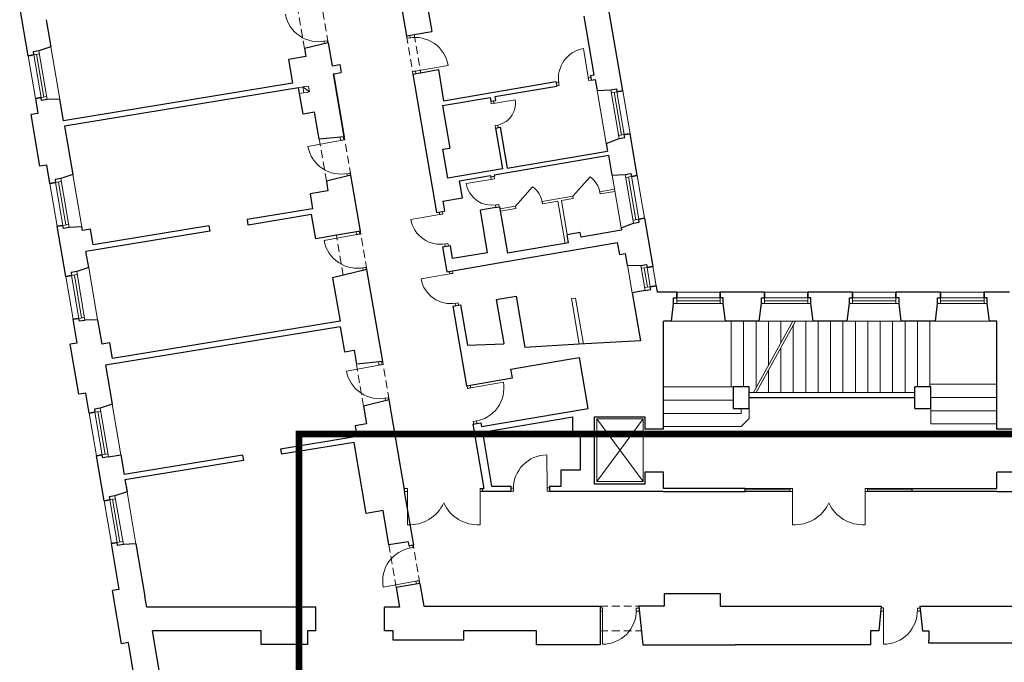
# Model space of a CAD drawing. Header units: millimetres. Extents: x 6904000 to 7075021, y 297772 to 407623.
# Tile 67 of 91: x 7070365 to 7071633, y 322370 to 323197. Entities that reach past the tile are written whole.
import ezdxf

# ---------------------------------------------------------------- set-up
doc = ezdxf.new("R2010")
doc.units = ezdxf.units.MM
doc.linetypes.add('MCS - 2 piętro - koncepcja (2026.04.17)_do wysłania$0$DASHED', pattern=[19.05, 12.7, -6.35])
for name, color, linetype, lineweight in [('MCS - 2 piętro - koncepcja (2026.04.17)_do wysłania$0$Drzwi i okna', 8, 'Continuous', 9), ('MCS - 2 piętro - koncepcja (2026.04.17)_do wysłania$0$Kanały wentylacyjne', 8, 'Continuous', 9), ('MCS - 2 piętro - koncepcja (2026.04.17)_do wysłania$0$Przekrojowa', 8, 'Continuous', 25), ('MCS - 2 piętro - koncepcja (2026.04.17)_do wysłania$0$Ramka', 8, 'Continuous', 9), ('MCS - 2 piętro - koncepcja (2026.04.17)_do wysłania$0$S3_obrys zakresu', 8, 'Continuous', 5), ('MCS - 2 piętro - koncepcja (2026.04.17)_do wysłania$0$Widokowa', 8, 'Continuous', 9)]:
    doc.layers.add(name, color=color, linetype=linetype, lineweight=lineweight)

# ---------------------------------------------------------------- blocks, each defined once
blk = doc.blocks.new('MCS - 2 piętro - koncepcja (2026.04.17)_do wysłania$0$zw$2918')
at = {"layer": 'MCS - 2 piętro - koncepcja (2026.04.17)_do wysłania$0$Drzwi i okna', "color": 0}
for p, q in [((1351.6, -1801.4), (1350.5, -1794.9)), ((1360.5, -1799.9), (1351.6, -1801.4)), ((1359.5, -1800.1), (1358.4, -1793.6)), ((1137, -1809.3), (1145.8, -1807.7)), ((1138, -1809.1), (1139.1, -1815.5)), ((1145.8, -1807.7), (1146.9, -1813.6)), ((1818.8, -1907), (1805.9, -1828.1)), ((1373.6, -1885.8), (1458, -1871.9)), ((1374.6, -1885.7), (1365.7, -1887.1)), ((1365.7, -1887.1), (1366.8, -1893.5)), ((1374.7, -1892.2), (1373.6, -1885.8)), ((1817.9, -1901.6), (1819.4, -1910.5)), ((1824.5, -1901.5), (1818.1, -1902.6)), ((1742.2, -1915), (1735.7, -1916.1)), ((1743.5, -1922.9), (1737, -1924)), ((1742, -1914), (1743.5, -1922.9)), ((1819.4, -1910.5), (1825.8, -1909.4)), ((1568.7, -1970.2), (1567.6, -1963.7)), ((1568.7, -1970.2), (1630.4, -1960.2)), ((1577.6, -1968.8), (1568.7, -1970.2)), ((1575.6, -1969), (1574.5, -1962.5)), ((1585.5, -2025.1), (1578.6, -2026.3)), ((1578.6, -2026.3), (1579.6, -2032.7)), ((1586.5, -2031.5), (1585.5, -2025.1)), ((1180.6, -2064.7), (1096.5, -2080.2)), ((1179.1, -2056.7), (1180.6, -2064.7)), ((1179.6, -2064.9), (1188.4, -2063.3)), ((1188.4, -2063.3), (1187.1, -2056.2)), ((1195.3, -2150.4), (1204.2, -2148.8)), ((1196.3, -2150.2), (1197.3, -2155.8)), ((1204.2, -2148.8), (1205.2, -2154.5)), ((1572.8, -2164.4), (1503.7, -2175.8)), ((1568.4, -2165.1), (1567.3, -2158.6)), ((1568.4, -2165.1), (1577.2, -2163.6)), ((1577.2, -2163.6), (1576.2, -2157.1)), ((1579.3, -2231.1), (1588.2, -2229.7)), ((1580.4, -2237.5), (1579.3, -2231.1)), ((1588.2, -2229.7), (1589.2, -2236.1)), ((1440.3, -2254.8), (1361.5, -2268.6)), ((1434.7, -2249.2), (1435.8, -2255.6)), ((1434.8, -2255.8), (1443.7, -2254.2)), ((1443.7, -2254.2), (1442.6, -2247.8)), ((1222, -2307.2), (1137.9, -2322.7)), ((1220.8, -2300.3), (1222, -2307.2)), ((1221.1, -2307.4), (1229.9, -2305.8)), ((1229.9, -2305.8), (1228.6, -2298.7)), ((1448.1, -2331.5), (1456.9, -2330)), ((1449.1, -2331.4), (1450.2, -2337.9)), ((1456.9, -2330), (1458.1, -2336.5)), ((1236.8, -2392.9), (1245.6, -2391.2)), ((1237.8, -2392.7), (1238.9, -2399)), ((1245.6, -2391.2), (1246.7, -2397)), ((1466.6, -2407.6), (1387.8, -2421.4)), ((1461, -2402), (1462.2, -2408.4)), ((1461.2, -2408.5), (1470, -2407)), ((1470, -2407), (1468.9, -2400.6)), ((1474.4, -2484.3), (1483.3, -2482.8)), ((1475.4, -2484.1), (1476.5, -2490.6)), ((1483.3, -2482.8), (1484.4, -2489.3)), ((1278, -2635.3), (1279.5, -2643.3)), ((1287.4, -2641.9), (1286, -2634.6)), ((1279.5, -2643.3), (1195.4, -2658.8)), ((1278.5, -2643.5), (1287.4, -2641.9)), ((1515.7, -2701.9), (1600, -2687.6)), ((1507.8, -2703.3), (1506.6, -2696.3)), ((1516.7, -2701.7), (1507.8, -2703.3)), ((1514.5, -2695), (1515.7, -2701.9)), ((1294.2, -2729), (1303.1, -2727.4)), ((1295.2, -2728.8), (1296.4, -2735.1)), ((1303.1, -2727.4), (1304.2, -2733.2)), ((1531.2, -2787.4), (1522.3, -2788.9)), ((1522.3, -2788.9), (1523.3, -2794.9)), ((1530.2, -2787.6), (1531.2, -2793.6)), ((1712.5, -2960), (1712.1, -2874.5)), ((1352.7, -2961.1), (1346.2, -2961.1)), ((1352.6, -2970.1), (1352.7, -2961.1)), ((1539.7, -2970.1), (1539.7, -2961.1)), ((1539.7, -2961.1), (1546.2, -2961.1)), ((1625.6, -2960.5), (1619, -2960.5)), ((1625.6, -2959.5), (1625.6, -2968.5)), ((1712.5, -2959), (1712.5, -2968)), ((1719, -2960), (1712.5, -2960)), ((2344.7, -2961.1), (2338.2, -2961.1)), ((2344.7, -2970.1), (2344.7, -2961.1)), ((2531.8, -2970.1), (2531.7, -2961.1)), ((2531.7, -2961.1), (2538.2, -2961.1)), ((1346.2, -2969.1), (1352.6, -2969.1)), ((1352.6, -2969.1), (1352.5, -3054.6)), ((1546.2, -2969.1), (1539.7, -2969.1)), ((1539.7, -2969.1), (1539.8, -3054.6)), ((1625.6, -2968.5), (1619, -2968.5)), ((1712.5, -2968), (1719, -2968)), ((2338.2, -2969.1), (2344.7, -2969.1)), ((2344.7, -2969.1), (2344.6, -3054.6)), ((2538.2, -2969.1), (2531.8, -2969.1)), ((2531.8, -2969.1), (2531.9, -3054.6)), ((1359.2, -3114.6), (1358.2, -3109)), ((1358.2, -3114.8), (1367, -3113.2)), ((1367, -3113.2), (1366, -3107.4)), ((1374.5, -3200.2), (1290.3, -3215.2)), ((1373.5, -3200.3), (1382.3, -3198.7)), ((1375.7, -3207.2), (1374.5, -3200.2)), ((1382.3, -3198.7), (1383.6, -3205.9)), ((1855.3, -3269), (1848.8, -3269)), ((1855.3, -3278), (1855.3, -3269)), ((1942.2, -3278.2), (1942.2, -3269.2)), ((1942.2, -3269.2), (1948.8, -3269.2)), ((2579.4, -3269), (2572.9, -3269)), ((2579.4, -3278), (2579.4, -3269)), ((2666.3, -3278.2), (2666.3, -3269.2)), ((2666.3, -3269.2), (2672.9, -3269.2)), ((1848.8, -3277), (1855.3, -3277)), ((1855.3, -3277), (1855.1, -3362.5)), ((1942.2, -3277.2), (1950.1, -3277.2)), ((2571.6, -3277), (2579.4, -3277)), ((2579.4, -3277), (2579.3, -3362.5)), ((2666.3, -3277.2), (2674.2, -3277.2))]:
    blk.add_line(p, q, dxfattribs=at)
at = {"layer": 'MCS - 2 piętro - koncepcja (2026.04.17)_do wysłania$0$Drzwi i okna', "color": 0, "ltscale": 1.6}
for p, q in [((1778.9, -2208.5), (1823.5, -2158.4)), ((1630.6, -2233.8), (1675.1, -2183.8))]:
    blk.add_line(p, q, dxfattribs=at)
for centre, radius, start, end in [((1123.5, -1723.6), 86.7, 190.2929, 281.9036), ((1372.3, -1885.9), 86.7, 9.2331, 100.8437), ((1573.2, -1968.6), 57.8, 276.9522, 8.388), ((1181.8, -2064.7), 86.7, 190.2929, 281.9036), ((1787, -2208.6), 62, 8.3094, 53.9766), ((1638.7, -2234), 62, 8.3094, 53.9766), ((1223.3, -2307.2), 86.7, 190.2929, 281.9036), ((1280.8, -2643.3), 86.7, 190.2929, 281.9036), ((1514.5, -2702.3), 86.7, 278.1541, 9.7648), ((1712.3, -2961.3), 86.7, 90.1458, 181.7564), ((1359.1, -2959.4), 95.4, 266.0716, 335.8764), ((1533.3, -2959.4), 95.4, 204.1236, 273.9284), ((2351.1, -2959.4), 95.4, 266.0716, 335.8764), ((2525.3, -2959.4), 95.4, 204.1236, 273.9284), ((1375.7, -3199.7), 86.7, 98.6519, 190.2626), ((1855.5, -3275.8), 86.7, 269.7794, 1.39), ((2579.6, -3275.8), 86.7, 269.7794, 1.39)]:
    blk.add_arc(centre, radius, start, end, dxfattribs=at)
at = {"layer": 'MCS - 2 piętro - koncepcja (2026.04.17)_do wysłania$0$Drzwi i okna', "color": 0}
for centre, radius, start, end in [((1819.3, -1904.7), 77.8, 99.9306, 189.3047), ((1357.5, -1809.3), 78.2, 277.7082, 281.0068), ((1741.5, -1918.6), 78.2, 7.6634, 10.962), ((1198.1, -2141), 78.2, 98.7681, 102.0666), ((1570.3, -2164.2), 67.5, 189.8932, 279.8733), ((1569.9, -2153.5), 78.2, 277.7578, 281.0564), ((1452.6, -2332), 78.2, 98.2531, 101.5517), ((1437.9, -2254.4), 77.8, 190.5203, 279.8944), ((1239.5, -2383.4), 78.2, 98.7681, 102.0666), ((1479, -2484.8), 78.2, 98.2531, 101.5517), ((1464.2, -2407.1), 77.8, 190.5203, 279.8944), ((1297, -2719.6), 78.2, 98.7681, 102.0666), ((1525.4, -2779.5), 78.2, 97.9911, 101.2896), ((1430.8, -2965.8), 78.2, 178.2653, 181.5639), ((1461.5, -2965.8), 78.2, 358.4361, 1.7347), ((1634.4, -2963.8), 78.2, 358.6209, 1.9195), ((2422.8, -2965.8), 78.2, 178.2653, 181.5639), ((2453.6, -2965.8), 78.2, 358.4361, 1.7347), ((1364.1, -3122.6), 78.2, 278.4889, 281.7875), ((1933.4, -3273.7), 78.2, 178.2545, 181.5531), ((2657.5, -3273.7), 78.2, 178.2545, 181.5531)]:
    blk.add_arc(centre, radius, start, end, dxfattribs=at)
at = {"layer": 'MCS - 2 piętro - koncepcja (2026.04.17)_do wysłania$0$Kanały wentylacyjne', "color": 0}
for p, q in [((1093.3, -1925.2), (1072.1, -1928.8)), ((1083.1, -1926.9), (1097.9, -1924.4)), ((1085.7, -1941.7), (1083.1, -1926.9)), ((1083.1, -1926.9), (1100.4, -1939.1)), ((1097.9, -1924.4), (1100.4, -1939.1)), ((1095.9, -1939.9), (1074.7, -1943.6)), ((1100.4, -1939.1), (1085.7, -1941.7))]:
    blk.add_line(p, q, dxfattribs=at)
at = {"layer": 'MCS - 2 piętro - koncepcja (2026.04.17)_do wysłania$0$Przekrojowa', "color": 0, "ltscale": 1.6}
for p, q in [((1301.4, -1512.1), (1349.9, -1795)), ((1385.2, -1607.3), (1415.4, -1783.7)), ((375.3, -1846.3), (353.9, -1721.1)), ((1907.2, -1936.8), (1869.9, -1718.9)), ((1834, -1895.8), (1808.1, -1744.1)), ((422.3, -1753.6), (434.3, -1823.6)), ((1349.9, -1795), (1369.8, -1791.6)), ((1369.8, -1791.6), (1415.4, -1783.8)), ((434.3, -1823.6), (403.3, -1833.7)), ((1148.5, -1813.2), (1087.4, -1828.1)), ((1148.5, -1813.2), (1158.6, -1872.4)), ((1090.9, -1848.4), (1046.5, -1856)), ((1087.4, -1828.1), (1090.9, -1848.4)), ((1046.5, -1856), (1057, -1917.1)), ((1158.6, -1872.4), (1178.3, -1869)), ((1178.3, -1869), (1181.9, -1889.7)), ((1162.2, -1893.1), (1181.9, -1889.7)), ((1162.2, -1893.1), (1190, -2055.7)), ((1190, -2055.7), (1162.2, -1893.1)), ((1366.8, -1893.5), (1386.7, -1890.1)), ((1366.8, -1893.5), (1427.9, -2250.3)), ((1386.7, -1890.1), (1432.3, -1882.3)), ((1432.3, -1882.3), (1445.9, -1962.2)), ((1823.8, -1897.6), (1834, -1895.8)), ((1823.8, -1897.6), (1825.8, -1909.4)), ((1057, -1917.1), (466.8, -2013.8)), ((1445.9, -1962.2), (1735.1, -1912.7)), ((1577.8, -1951.8), (1737.1, -1924.6)), ((1735.1, -1912.7), (1737.1, -1924.6)), ((1825.8, -1909.4), (1836.1, -1907.7)), ((1836.1, -1907.7), (1841, -1936.4)), ((1072.1, -1928.8), (469.2, -2027.6)), ((1083.8, -1996.7), (1072.1, -1928.8)), ((1577.8, -1951.8), (1579.5, -1961.7)), ((1841, -1936.4), (1876.5, -1934.1)), ((394.2, -1956.7), (400.7, -1995.2)), ((457.3, -1957.9), (424.7, -1959.2)), ((466.8, -2013.8), (457.3, -1957.9)), ((1443, -1974.9), (1566, -1953.8)), ((1443, -1974.9), (1461.8, -2084.3)), ((1566, -1953.8), (1567.6, -1963.7)), ((1567.6, -1963.7), (1579.5, -1961.7)), ((400.7, -1995.2), (383, -1998.2)), ((405.7, -2131.3), (383, -1998.2)), ((1113.3, -1991.7), (1083.8, -1996.7)), ((1125.3, -2061.7), (1113.3, -1991.7)), ((469.2, -2027.6), (490.6, -2152.8)), ((1579.5, -2032.7), (1591.3, -2030.7)), ((1579.5, -2032.7), (1597.6, -2138.1)), ((1591.3, -2030.7), (1609.4, -2136.1)), ((1944.4, -2154.6), (1926, -2047.2)), ((1190, -2055.7), (1125.3, -2061.7)), ((1864.2, -2072.4), (1898, -2059.9)), ((1864.2, -2072.4), (1867.6, -2092)), ((1443.8, -2087.3), (1461.8, -2084.3)), ((1456.6, -2162.2), (1443.8, -2087.3)), ((1576.5, -2153), (1871.2, -2102.6)), ((1609.4, -2136.1), (1867.6, -2092)), ((1880, -2154.2), (1871.2, -2102.6)), ((423.5, -2128.2), (405.7, -2131.3)), ((431.6, -2175.6), (423.5, -2128.2)), ((490.6, -2152.8), (459.6, -2162.9)), ((1206.8, -2154.3), (1143.8, -2169.6)), ((1231.4, -2298.2), (1206.8, -2154.3)), ((1597.6, -2138.1), (1456.6, -2162.2)), ((1486.8, -2168.3), (1566.6, -2154.7)), ((1566.6, -2154.7), (1567.3, -2158.6)), ((1576.5, -2153), (1577.1, -2156.9)), ((1880, -2154.2), (1913.8, -2152)), ((1143.8, -2169.6), (1148, -2194.6)), ((1494.4, -2212.7), (1486.8, -2168.3)), ((1567.3, -2158.6), (1577.1, -2156.9)), ((1148, -2194.6), (1101.7, -2202.5)), ((1101.7, -2202.5), (1108.3, -2241.1)), ((1443.7, -2221.3), (1494.4, -2212.7)), ((1443.7, -2221.3), (1448.1, -2246.9)), ((1108.3, -2241.1), (939.6, -2268.7)), ((1105.7, -2255.7), (942.1, -2282.5)), ((1116.4, -2317.8), (1105.7, -2255.7)), ((1427.9, -2250.3), (1448.1, -2246.9)), ((1580.4, -2237.5), (1540.9, -2244.3)), ((1559.1, -2353.8), (1540.9, -2244.3)), ((1580.4, -2237.5), (1590.2, -2235.8)), ((1590.2, -2235.8), (1610, -2355.2)), ((939.6, -2268.7), (941.9, -2282.5)), ((1903.1, -2289.6), (1935.3, -2277.7)), ((1963.3, -2265), (1984.5, -2389.1)), ((472.5, -2415.1), (450.5, -2285.9)), ((513.6, -2287.2), (481, -2288.5)), ((515.2, -2297), (513.6, -2287.2)), ((536, -2293.6), (515.2, -2297)), ((843.2, -2298.7), (524.5, -2351)), ((542.8, -2333.8), (536, -2293.6)), ((840.9, -2284.9), (542.8, -2333.8)), ((840.9, -2284.9), (843.2, -2298.7)), ((1231.4, -2298.2), (1169.6, -2308.7)), ((1797.7, -2301.8), (1764.2, -2307.5)), ((1767.8, -2328.2), (1764.2, -2307.5)), ((1799.8, -2313.6), (1797.7, -2301.8)), ((1904.2, -2295.8), (1799.8, -2313.6)), ((1903.1, -2289.6), (1904.2, -2295.8)), ((1169.6, -2308.7), (1116.4, -2317.8)), ((1607.4, -2376.9), (1894.2, -2327.9)), ((1767.8, -2328.2), (1610, -2355.2)), ((1899.4, -2358.5), (1894.2, -2327.9)), ((531.5, -2392.3), (524.5, -2351)), ((1443.1, -2339), (1463.3, -2335.6)), ((1443.1, -2339), (1454.1, -2403.1)), ((1468.9, -2369.2), (1463.3, -2335.6)), ((1559.1, -2353.8), (1468.9, -2369.2)), ((1899.4, -2358.5), (1914.5, -2355.9)), ((1919.6, -2385.9), (1914.5, -2355.9)), ((1474.3, -2399.7), (1607.4, -2376.9)), ((531.5, -2392.3), (500.6, -2402.4)), ((1248.3, -2396.7), (1159.9, -2418.3)), ((1288.9, -2634.3), (1248.3, -2396.7)), ((1454.1, -2403.1), (1474.3, -2399.7)), ((1919.6, -2385.9), (1953.9, -2386.5)), ((1159.9, -2418.3), (1179.1, -2530.4)), ((1965, -2451.5), (1931.8, -2457.2)), ((1931.8, -2457.2), (1952.9, -2580.6)), ((1931.8, -2457.2), (1932.7, -2462.3)), ((1993, -2438.8), (1993.9, -2444.3)), ((1993, -2438.8), (1995.8, -2455.3)), ((2046.2, -2455.3), (1995.8, -2455.3)), ((2272.2, -2455.3), (2158.2, -2455.3)), ((2499.2, -2455.3), (2384.2, -2455.3)), ((2726.2, -2455.3), (2611.2, -2455.3)), ((2903.8, -2455.3), (2838.2, -2455.3)), ((1581.5, -2474.7), (1632.8, -2465.9)), ((1581.5, -2474.7), (1599.9, -2582.3)), ((1632.8, -2465.9), (1655.4, -2598)), ((2032.6, -2530.3), (2038.4, -2485.1)), ((2171.7, -2530.3), (2166, -2485.1)), ((2258.6, -2530.3), (2264.4, -2485.1)), ((2397.7, -2530.3), (2392, -2485.1)), ((2485.6, -2530.3), (2491.4, -2485.1)), ((2624.7, -2530.3), (2619, -2485.1)), ((2712.6, -2530.3), (2718.4, -2485.1)), ((2851.7, -2530.3), (2846, -2485.1)), ((1469.3, -2491.8), (1489.5, -2488.4)), ((1469.3, -2491.8), (1504.5, -2696.8)), ((1489.5, -2488.4), (1507.2, -2591.9)), ((501.9, -2586.6), (491.4, -2525.5)), ((554.5, -2526.7), (522, -2528)), ((554.5, -2526.7), (565.3, -2589.8)), ((1179.1, -2530.4), (592.9, -2626.5)), ((2011.9, -2808.1), (2011.9, -2530.3)), ((2032.6, -2530.3), (2011.9, -2530.3)), ((2258.6, -2530.3), (2171.7, -2530.3)), ((2485.6, -2530.3), (2397.7, -2530.3)), ((2712.6, -2530.3), (2624.7, -2530.3)), ((2870.9, -2530.3), (2851.7, -2530.3)), ((2870.9, -2808.1), (2870.9, -2530.3)), ((1179.2, -2544.6), (574.5, -2643.7)), ((1179.2, -2544.6), (1190.3, -2609.6)), ((501.9, -2586.6), (484.1, -2589.6)), ((586, -2586.4), (565.3, -2589.8)), ((592.9, -2626.5), (586, -2586.4)), ((1599.9, -2582.3), (1600.9, -2588.2)), ((1952.9, -2580.6), (1795.1, -2589.8)), ((506.2, -2718.7), (484.1, -2589.6)), ((1190.3, -2609.6), (1215.2, -2605.3)), ((1215.2, -2605.3), (1221.2, -2640.6)), ((1507.2, -2591.9), (1600.9, -2588.2)), ((1795.1, -2589.8), (1655.4, -2598)), ((1288.9, -2634.3), (1221.2, -2640.6)), ((1619.4, -2653.9), (1764.3, -2629.1)), ((1764.3, -2629.1), (1795.8, -2623.7)), ((1818.2, -2754.8), (1795.8, -2623.7)), ((574.5, -2643.7), (591.7, -2744.2)), ((1623.2, -2676.5), (1619.4, -2653.9)), ((1524.7, -2693.4), (1623.2, -2676.5)), ((1504.5, -2696.8), (1524.7, -2693.4)), ((2191.9, -2699.8), (2191.9, -2754.8)), ((2232.9, -2699.8), (2191.9, -2699.8)), ((2232.9, -2754.8), (2232.9, -2699.8)), ((2659.9, -2754.8), (2659.9, -2699.8)), ((2700.9, -2699.8), (2659.9, -2699.8)), ((2700.9, -2754.8), (2700.9, -2699.8)), ((523.9, -2715.7), (506.2, -2718.7)), ((532.7, -2767), (523.9, -2715.7)), ((1305.8, -2732.9), (1239.8, -2748.9)), ((1346.2, -2969.1), (1305.8, -2732.9)), ((2232.9, -2726.8), (2659.9, -2726.8)), ((591.7, -2744.2), (560.7, -2754.3)), ((1239.8, -2748.9), (1247.6, -2794.5)), ((1543.2, -2801.8), (1818.2, -2754.8)), ((2191.9, -2754.8), (2232.9, -2754.8)), ((2659.9, -2754.8), (2700.9, -2754.8)), ((1545.7, -2816.2), (1778.5, -2776.4)), ((1778.5, -2821.3), (1778.5, -2776.4)), ((1834.3, -2949.8), (1834.3, -2777)), ((1834.3, -2777), (1963.9, -2777)), ((1963.9, -2777), (1963.9, -2808.1)), ((1247.6, -2794.5), (1218, -2799.6)), ((1218, -2799.6), (1222.7, -2827.2)), ((1521.4, -2795.4), (1541.5, -2792)), ((1521.4, -2795.4), (1549.7, -2961.1)), ((1541.6, -2791.9), (1543.2, -2801.8)), ((2011.9, -2808.1), (1963.9, -2808.1)), ((2918.9, -2808.1), (2870.9, -2808.1)), ((1222.7, -2827.2), (1025.6, -2859.6)), ((1545.7, -2816.2), (1569.5, -2955.1)), ((1798.5, -2821.3), (1778.5, -2821.3)), ((1798.5, -2913.3), (1798.5, -2821.3)), ((1025.6, -2859.6), (1028, -2873.1)), ((1215.3, -2842.4), (1028, -2873.1)), ((1246.6, -3025.7), (1215.3, -2842.4)), ((571.3, -2992.7), (551.6, -2877.4)), ((582.2, -2880), (614, -2874.6)), ((614, -2874.6), (622.7, -2925.6)), ((927.6, -2875.6), (622.7, -2925.6)), ((930, -2889.1), (625, -2939.1)), ((927.6, -2875.6), (930, -2889.1)), ((1748.5, -2955.1), (1748.5, -2913.3)), ((1748.5, -2913.3), (1798.5, -2913.3)), ((625, -2939.1), (630.3, -2970)), ((2011.9, -2919.1), (1963.9, -2919.1)), ((1963.9, -2919.1), (1963.9, -2949.8)), ((2011.9, -2961.1), (2011.9, -2919.1)), ((2870.9, -2961.1), (2870.9, -2919.1)), ((2918.9, -2919.1), (2870.9, -2919.1)), ((627.8, -2955), (630.3, -2970)), ((1546.2, -2969.1), (1546.2, -2961.1)), ((1546.2, -2961.1), (1549.7, -2961.1)), ((1569.5, -2955.1), (1619, -2955.1)), ((1619, -2955.1), (1619, -2969.1)), ((1719, -2955.1), (1748.5, -2955.1)), ((1719, -2955.1), (1719, -2969.1)), ((1963.9, -2949.8), (1834.3, -2949.8)), ((2222.8, -2961.1), (2011.9, -2961.1)), ((2222.8, -2969.1), (2222.8, -2961.1)), ((2652.8, -2969.1), (2652.8, -2961.1)), ((2652.8, -2961.1), (2870.9, -2961.1)), ((630.3, -2970), (599.3, -2980)), ((1344.5, -2969.1), (1368.1, -3107.1)), ((1346.2, -2969.1), (1344.5, -2969.1)), ((1619, -2969.1), (1546.2, -2969.1)), ((1787.9, -2969.1), (1719, -2969.1)), ((2011.9, -2969.1), (1787.9, -2969.1)), ((1999.9, -2969.1), (1996.9, -2969.1)), ((2011.9, -2969.1), (2222.8, -2969.1)), ((2870.9, -2969.1), (2652.8, -2969.1)), ((2870.9, -2969.1), (3128.8, -2969.1)), ((1290, -3018.3), (1246.6, -3025.7)), ((1305.1, -3106.7), (1290, -3018.3)), ((610.4, -3221.4), (590.2, -3103.1)), ((653.3, -3104.3), (620.7, -3105.6)), ((653.3, -3104.3), (676.4, -3239.5)), ((1354.4, -3098.3), (1305.1, -3106.7)), ((1354.4, -3098.3), (1356.3, -3109.1)), ((1368.1, -3107.1), (1356.3, -3109.1)), ((1384.9, -3205.7), (1323.8, -3216.1)), ((1323.8, -3216.1), (1332.6, -3267.4)), ((1384.9, -3205.7), (1394.9, -3264.1)), ((610.4, -3221.4), (592.7, -3224.4)), ((616.1, -3361.4), (592.7, -3224.4)), ((681.2, -3267.4), (676.4, -3239.5)), ((2158.9, -3232.8), (2013.9, -3232.8)), ((2013.9, -3232.8), (2013.9, -3264.1)), ((2158.9, -3264.1), (2158.9, -3232.8)), ((1116.8, -3267.4), (681.2, -3267.4)), ((1116.8, -3328.1), (1116.8, -3267.4)), ((1332.6, -3267.4), (1293.8, -3267.4)), ((1293.8, -3328.1), (1293.8, -3267.4)), ((1394.9, -3264.1), (1848.8, -3264.1)), ((1848.8, -3264.1), (1848.8, -3328.1)), ((2013.9, -3264.1), (1948.8, -3264.1)), ((1948.8, -3264.3), (1958.7, -3363.7)), ((2158.9, -3264.1), (2572.9, -3264.1)), ((2572.9, -3264.1), (2566.6, -3327.7)), ((2672.9, -3264.1), (3384.5, -3264.1)), ((2672.9, -3264.1), (2679.3, -3327.7)), ((717.2, -3454.7), (695.6, -3328.1)), ((975.8, -3328.1), (695.6, -3328.1)), ((975.8, -3363.1), (975.8, -3328.1)), ((1116.8, -3328.1), (1094.8, -3328.1)), ((1094.8, -3328.1), (1094.8, -3363.1)), ((1315.8, -3328.1), (1293.8, -3328.1)), ((1315.8, -3351.7), (1315.8, -3328.1)), ((1684.8, -3328.1), (1496.8, -3328.1)), ((1496.8, -3328.1), (1496.8, -3351.7)), ((1684.8, -3363.7), (1684.8, -3328.1)), ((1848.8, -3328.1), (1848.8, -3363.7)), ((2566.6, -3327.7), (2545.9, -3327.7)), ((2545.9, -3327.7), (2545.9, -3363.7)), ((2679.3, -3327.7), (2695.9, -3327.7)), ((2695.9, -3327.7), (2695.9, -3351.7)), ((633.8, -3358.4), (616.1, -3361.4)), ((654.4, -3478.6), (633.8, -3358.4)), ((1094.8, -3363.1), (975.8, -3363.1)), ((1496.8, -3351.7), (1315.8, -3351.7)), ((1848.8, -3363.7), (1684.8, -3363.7)), ((1958.7, -3363.7), (2196.9, -3363.7)), ((2545.9, -3363.7), (2196.9, -3363.7)), ((2695.9, -3359.7), (2695.9, -3351.7)), ((2855.7, -3359.7), (2695.9, -3359.7)), ((3319.7, -3359.7), (2855.7, -3359.7))]:
    blk.add_line(p, q, dxfattribs=at)
at = {"layer": 'MCS - 2 piętro - koncepcja (2026.04.17)_do wysłania$0$Przekrojowa', "color": 0}
for p, q in [((390, -1843.8), (375.3, -1846.3)), ((375.3, -1846.3), (390, -1843.8)), ((403.3, -1833.7), (388.7, -1836.1)), ((388.7, -1836.1), (390, -1843.8)), ((1876.5, -1934.1), (1891.1, -1931.7)), ((1891.1, -1931.7), (1892.4, -1939.3)), ((1892.4, -1939.3), (1907.2, -1936.8)), ((1907.2, -1936.8), (1892.4, -1939.3)), ((408.9, -1954.2), (394.2, -1956.7)), ((394.2, -1956.7), (408.9, -1954.2)), ((410.2, -1961.9), (408.9, -1954.2)), ((424.8, -1959.4), (410.2, -1961.9)), ((1911.3, -2049.7), (1926, -2047.2)), ((1926, -2047.2), (1911.3, -2049.7)), ((1912.6, -2057.4), (1911.3, -2049.7)), ((1898, -2059.9), (1912.6, -2057.4)), ((1913.8, -2152), (1928.4, -2149.5)), ((1928.4, -2149.5), (1929.7, -2157.2)), ((1929.7, -2157.2), (1944.4, -2154.6)), ((1944.4, -2154.6), (1929.7, -2157.2)), ((446.3, -2173), (431.6, -2175.6)), ((431.6, -2175.6), (446.3, -2173)), ((459.6, -2162.9), (445, -2165.4)), ((445, -2165.4), (446.3, -2173)), ((1935.3, -2277.7), (1949.9, -2275.2)), ((1948.6, -2267.6), (1963.3, -2265)), ((1963.3, -2265), (1948.6, -2267.6)), ((1949.9, -2275.2), (1948.6, -2267.6)), ((465.2, -2283.4), (450.5, -2285.9)), ((450.5, -2285.9), (465.2, -2283.4)), ((466.5, -2291.1), (465.2, -2283.4)), ((481.1, -2288.6), (466.5, -2291.1)), ((1953.9, -2386.5), (1968.5, -2384)), ((1953.9, -2386.5), (1968.5, -2384)), ((1968.5, -2384), (1969.8, -2391.6)), ((500.6, -2402.4), (486, -2404.9)), ((486, -2404.9), (487.3, -2412.6)), ((1969.8, -2391.6), (1984.5, -2389.1)), ((1984.5, -2389.1), (1969.8, -2391.6)), ((487.3, -2412.6), (472.5, -2415.1)), ((472.5, -2415.1), (487.3, -2412.6)), ((1965, -2451.5), (1979.6, -2449)), ((1978.3, -2441.4), (1993, -2438.8)), ((1993, -2438.8), (1978.3, -2441.4)), ((1979.6, -2449), (1978.3, -2441.4)), ((2046.2, -2470.3), (2046.2, -2455.3)), ((2046.2, -2455.3), (2046.2, -2470.3)), ((2158.2, -2470.3), (2158.2, -2455.3)), ((2158.2, -2455.3), (2158.2, -2470.3)), ((2272.2, -2470.3), (2272.2, -2455.3)), ((2272.2, -2455.3), (2272.2, -2470.3)), ((2384.2, -2470.3), (2384.2, -2455.3)), ((2384.2, -2455.3), (2384.2, -2470.3)), ((2499.2, -2470.3), (2499.2, -2455.3)), ((2499.2, -2455.3), (2499.2, -2470.3)), ((2611.2, -2470.3), (2611.2, -2455.3)), ((2611.2, -2455.3), (2611.2, -2470.3)), ((2726.2, -2470.3), (2726.2, -2455.3)), ((2726.2, -2455.3), (2726.2, -2470.3)), ((2838.2, -2470.3), (2838.2, -2455.3)), ((2838.2, -2455.3), (2838.2, -2470.3)), ((2038.4, -2485.1), (2038.4, -2470.3)), ((2038.4, -2470.3), (2046.2, -2470.3)), ((2166, -2470.3), (2158.2, -2470.3)), ((2166, -2485.1), (2166, -2470.3)), ((2264.4, -2485.1), (2264.4, -2470.3)), ((2264.4, -2470.3), (2272.2, -2470.3)), ((2392, -2470.3), (2384.2, -2470.3)), ((2392, -2485.1), (2392, -2470.3)), ((2491.4, -2485.1), (2491.4, -2470.3)), ((2491.4, -2470.3), (2499.2, -2470.3)), ((2619, -2470.3), (2611.2, -2470.3)), ((2619, -2485.1), (2619, -2470.3)), ((2718.4, -2485.1), (2718.4, -2470.3)), ((2718.4, -2470.3), (2726.2, -2470.3)), ((2846, -2470.3), (2838.2, -2470.3)), ((2846, -2485.1), (2846, -2470.3)), ((506.1, -2523), (491.4, -2525.5)), ((491.4, -2525.5), (506.1, -2523)), ((507.5, -2530.6), (506.1, -2523)), ((522, -2528.1), (507.5, -2530.6)), ((547.4, -2764.4), (532.7, -2767)), ((532.7, -2767), (547.4, -2764.4)), ((560.7, -2754.3), (546.1, -2756.8)), ((546.1, -2756.8), (547.4, -2764.4)), ((566.3, -2874.8), (551.6, -2877.4)), ((551.6, -2877.4), (566.3, -2874.8)), ((567.6, -2882.5), (566.3, -2874.8)), ((582.2, -2880), (567.6, -2882.5)), ((586, -2990.2), (571.3, -2992.7)), ((571.3, -2992.7), (586, -2990.2)), ((599.3, -2980), (584.7, -2982.5)), ((584.7, -2982.5), (586, -2990.2)), ((604.9, -3100.6), (590.2, -3103.1)), ((590.2, -3103.1), (604.9, -3100.6)), ((606.2, -3108.2), (604.9, -3100.6)), ((620.8, -3105.7), (606.2, -3108.2))]:
    blk.add_line(p, q, dxfattribs=at)
at = {"layer": 'MCS - 2 piętro - koncepcja (2026.04.17)_do wysłania$0$Widokowa', "color": 0, "linetype": 'MCS - 2 piętro - koncepcja (2026.04.17)_do wysłania$0$DASHED', "ltscale": 1.6}
for p, q in [((1087.4, -1828.1), (1069, -1720.4)), ((1148.5, -1813.2), (1131.6, -1714.6)), ((1349.9, -1795), (1366.8, -1893.5)), ((1369.8, -1791.6), (1386.7, -1890.1)), ((1143.8, -2169.6), (1125.3, -2061.7)), ((1206.8, -2154.3), (1190, -2055.7)), ((1248.3, -2396.7), (1231.4, -2298.2)), ((1187.2, -2411.6), (1169.6, -2308.7)), ((1305.8, -2732.9), (1288.9, -2634.3)), ((1239.8, -2748.9), (1221.2, -2640.6)), ((1323.8, -3216.1), (1305.1, -3106.7)), ((1384.9, -3205.7), (1368.1, -3107.1)), ((1848.8, -3264.1), (1948.8, -3264.1)), ((1848.8, -3328.1), (1955.2, -3328.1))]:
    blk.add_line(p, q, dxfattribs=at)
at = {"layer": 'MCS - 2 piętro - koncepcja (2026.04.17)_do wysłania$0$Widokowa', "color": 0, "ltscale": 1.6}
for p, q in [((434.3, -1823.6), (457.3, -1957.9)), ((375.3, -1846.3), (394.2, -1956.7)), ((1864.2, -2072.4), (1841, -1936.4)), ((1926, -2047.2), (1907.2, -1936.8)), ((490.6, -2152.8), (513.6, -2287.2)), ((1903.1, -2289.6), (1880, -2154.2)), ((1963.3, -2265), (1944.4, -2154.6)), ((431.6, -2175.6), (450.5, -2285.9)), ((1886.2, -2190.1), (1847.9, -2196.7)), ((1848.9, -2202.6), (1847.9, -2196.7)), ((1887.1, -2196.1), (1848.9, -2202.6)), ((1778.9, -2208.5), (1699.5, -2222)), ((1700.6, -2228), (1699.5, -2222)), ((1740.3, -2221.2), (1700.6, -2228)), ((1758.9, -2329.8), (1740.3, -2221.2)), ((1779.9, -2214.4), (1749.2, -2219.6)), ((1764.2, -2307.5), (1749.2, -2219.6)), ((1779.9, -2214.4), (1778.9, -2208.5)), ((1630.6, -2233.8), (1591, -2240.6)), ((1631.6, -2239.8), (1592, -2246.5)), ((1631.6, -2239.8), (1630.6, -2233.8)), ((531.5, -2392.3), (554.5, -2526.7)), ((1919.6, -2385.9), (1931.8, -2457.2)), ((1984.5, -2389.1), (1993, -2438.8)), ((472.5, -2415.1), (491.4, -2525.5)), ((2158.2, -2455.3), (2046.2, -2455.3)), ((2384.2, -2455.3), (2272.2, -2455.3)), ((2611.2, -2455.3), (2499.2, -2455.3)), ((2838.2, -2455.3), (2726.2, -2455.3)), ((1774.9, -2471.5), (1785.9, -2470.9)), ((1774.9, -2471.5), (1795.2, -2589.8)), ((1785.9, -2470.9), (1806.1, -2589.2)), ((2177.2, -2530.3), (2027.2, -2530.3)), ((2186.6, -2699.8), (2186.6, -2530.3)), ((2218.6, -2699.8), (2218.6, -2530.3)), ((2244.5, -2713.9), (2345.7, -2530.3)), ((2250.6, -2702.8), (2250.6, -2530.3)), ((2250.6, -2713.9), (2351.9, -2530.3)), ((2403.2, -2530.3), (2253.2, -2530.3)), ((2282.6, -2644.8), (2282.6, -2530.3)), ((2314.6, -2586.8), (2314.6, -2530.3)), ((2378.6, -2713.9), (2378.6, -2530.3)), ((2410.6, -2713.9), (2410.6, -2530.3)), ((2442.6, -2713.9), (2442.6, -2530.3)), ((2474.6, -2713.9), (2474.6, -2530.3)), ((2630.2, -2530.3), (2480.2, -2530.3)), ((2506.6, -2713.9), (2506.6, -2530.3)), ((2538.6, -2713.9), (2538.6, -2530.3)), ((2570.6, -2713.9), (2570.6, -2530.3)), ((2602.6, -2713.9), (2602.6, -2530.3)), ((2634.6, -2713.9), (2634.6, -2530.3)), ((2666.6, -2699.8), (2666.6, -2530.3)), ((2698.6, -2699.8), (2698.6, -2530.3)), ((2870.9, -2530.3), (2707.2, -2530.3)), ((2346.6, -2713.9), (2346.6, -2539.8)), ((2314.6, -2713.9), (2314.6, -2597.8)), ((2282.6, -2713.9), (2282.6, -2655.9)), ((2191.9, -2699.8), (2013.9, -2699.8)), ((2191.9, -2699.8), (2186.6, -2699.8)), ((2232.9, -2713.9), (2659.9, -2713.9)), ((2868.9, -2692.9), (2698.6, -2692.9)), ((2191.9, -2733.8), (2013.9, -2733.8)), ((2868.9, -2726.9), (2700.9, -2726.9)), ((591.7, -2744.2), (614, -2874.6)), ((2212.4, -2767.8), (2212.4, -2754.8)), ((2232.9, -2754.8), (2232.9, -2781.2)), ((2700.9, -2754.8), (2700.9, -2794.9)), ((2868.9, -2760.9), (2700.9, -2760.9)), ((532.7, -2767), (551.6, -2877.4)), ((1959.8, -2781.8), (1840.2, -2943)), ((1959.8, -2943), (1840.2, -2781.8)), ((1959.8, -2781.8), (1840.2, -2781.8)), ((1840.2, -2781.8), (1840.2, -2943)), ((1959.8, -2943), (1959.8, -2781.8)), ((2212.4, -2767.8), (2013.9, -2767.8)), ((2232.9, -2781.2), (2212.4, -2801.8)), ((2212.4, -2801.8), (2013.9, -2801.8)), ((2868.9, -2794.9), (2700.9, -2794.9)), ((1840.2, -2943), (1959.8, -2943)), ((2222.8, -2961.1), (2338.2, -2961.1)), ((2222.8, -2965.1), (2338.2, -2965.1)), ((2338.2, -2961.1), (2338.2, -2969.1)), ((2538.2, -2961.1), (2652.8, -2961.1)), ((2538.2, -2961.1), (2538.2, -2969.1)), ((2538.2, -2965.1), (2652.8, -2965.1)), ((571.3, -2992.7), (590.2, -3103.1)), ((630.3, -2970), (653.3, -3104.3)), ((2222.8, -2969.1), (2338.2, -2969.1)), ((2538.2, -2969.1), (2652.8, -2969.1))]:
    blk.add_line(p, q, dxfattribs=at)
at = {"layer": 'MCS - 2 piętro - koncepcja (2026.04.17)_do wysłania$0$Widokowa', "color": 0}
for p, q in [((390, -1843.8), (404.6, -1841.3)), ((408.9, -1954.4), (390, -1843.8)), ((416.2, -1953), (397.3, -1842.6)), ((424.8, -1959.4), (403.3, -1833.7)), ((408.9, -1954.2), (423.5, -1951.7)), ((1876.5, -1934.1), (1898, -2059.9)), ((1892.4, -1939.3), (1877.8, -1941.8)), ((1885.1, -1940.6), (1904, -2051)), ((1892.4, -1939.1), (1911.3, -2049.7)), ((1911.3, -2049.7), (1896.7, -2052.2)), ((1913.8, -2152), (1935.3, -2277.7)), ((446.3, -2173), (460.9, -2170.5)), ((465.2, -2283.7), (446.3, -2173)), ((472.5, -2282.2), (453.6, -2171.8)), ((481.1, -2288.6), (459.6, -2162.9)), ((1929.7, -2157.2), (1915.1, -2159.7)), ((1922.4, -2158.4), (1941.3, -2268.8)), ((1929.6, -2156.9), (1948.6, -2267.6)), ((465.2, -2283.4), (479.8, -2280.9)), ((1948.6, -2267.6), (1934, -2270)), ((522, -2528.1), (500.6, -2402.4)), ((1965, -2451.5), (1953.9, -2386.5)), ((1969.8, -2391.6), (1955.2, -2394.1)), ((1971, -2442.6), (1962.5, -2392.9)), ((1978.3, -2441.6), (1969.8, -2391.6)), ((487.3, -2412.6), (501.9, -2410.1)), ((506.2, -2523.2), (487.3, -2412.6)), ((513.4, -2521.7), (494.6, -2411.3)), ((1978.3, -2441.4), (1963.7, -2443.9)), ((2038.4, -2485.1), (2166, -2485.1)), ((2046, -2470.3), (2158.2, -2470.3)), ((2046.2, -2470.3), (2046.2, -2485.1)), ((2046.2, -2477.7), (2158.2, -2477.7)), ((2158.2, -2470.3), (2158.2, -2485.1)), ((2264.4, -2485.1), (2392, -2485.1)), ((2272, -2470.3), (2384.2, -2470.3)), ((2272.2, -2470.3), (2272.2, -2485.1)), ((2272.2, -2477.7), (2384.2, -2477.7)), ((2384.2, -2470.3), (2384.2, -2485.1)), ((2491.4, -2485.1), (2619, -2485.1)), ((2499, -2470.3), (2611.2, -2470.3)), ((2499.2, -2470.3), (2499.2, -2485.1)), ((2499.2, -2477.7), (2611.2, -2477.7)), ((2611.2, -2470.3), (2611.2, -2485.1)), ((2718.4, -2485.1), (2846, -2485.1)), ((2726, -2470.3), (2838.2, -2470.3)), ((2726.2, -2470.3), (2726.2, -2485.1)), ((2726.2, -2477.7), (2838.2, -2477.7)), ((2838.2, -2470.3), (2838.2, -2485.1)), ((506.1, -2523), (520.7, -2520.5)), ((547.4, -2764.4), (562, -2762)), ((566.4, -2875.1), (547.4, -2764.4)), ((573.6, -2873.6), (554.7, -2763.2)), ((582.2, -2880), (560.7, -2754.3)), ((566.3, -2874.8), (580.9, -2872.3)), ((586, -2990.2), (600.6, -2987.7)), ((605, -3100.8), (586, -2990.2)), ((612.2, -3099.3), (593.3, -2988.9)), ((620.8, -3105.7), (599.3, -2980)), ((604.9, -3100.6), (619.5, -3098.1))]:
    blk.add_line(p, q, dxfattribs=at)

msp = doc.modelspace()

# ---------------------------------------------------------------- linework, layer by layer
at = {"layer": 'MCS - 2 piętro - koncepcja (2026.04.17)_do wysłania$0$S3_obrys zakresu', "color": 1, "ltscale": 1.6, "true_color": 0xff0000, "const_width": 8.77}
msp.add_lwpolyline([(7070724.5, 322333.2), (7070724.5, 322663.8), (7072123.6, 322663.8), (7072123.6, 322333.2)], close=True, dxfattribs=at)

# ---------------------------------------------------------------- block references
at = {"layer": 'MCS - 2 piętro - koncepcja (2026.04.17)_do wysłania$0$Ramka', "xscale": 0.5, "yscale": 0.5, "zscale": 0.5}
msp.add_blockref('MCS - 2 piętro - koncepcja (2026.04.17)_do wysłania$0$zw$2918', (7070187.9, 324074.2), dxfattribs=at)

doc.saveas('drawing.dxf')
